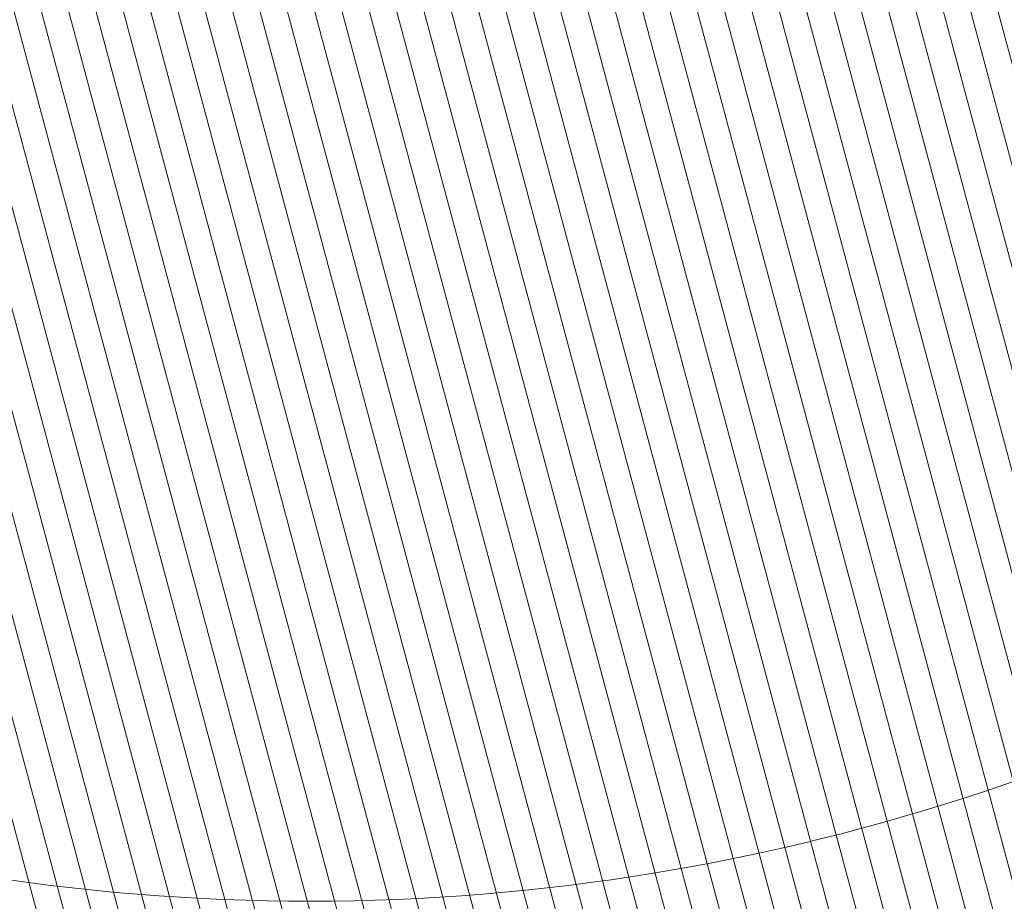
# Model space of a CAD drawing. Header units: millimetres. Extents: x -107151 to 48086, y -42122 to 43779.
# Tile 17 of 38: x -79091 to -76294, y 4220 to 6724. Entities that reach past the tile are written whole.
import ezdxf

# ---------------------------------------------------------------- set-up
doc = ezdxf.new("R2010")
doc.units = ezdxf.units.MM
doc.header["$MEASUREMENT"] = 0
doc.layers.add('06-REP _ DESSIN.ARCHI', color=7, linetype='Continuous')

# ---------------------------------------------------------------- blocks, each defined once
blk = doc.blocks.new('Polyligne_1_1', base_point=(-73388.3, 6694.8))
at = {"layer": '06-REP _ DESSIN.ARCHI', "color": 8, "linetype": 'Continuous', "lineweight": 5, "flags": 128}
blk.add_lwpolyline([(-73388.3, 6694.8, -0.340138), (-80466.6, 4635.1)], format="xyb", dxfattribs=at)

msp = doc.modelspace()

# ---------------------------------------------------------------- hatches: boundary and pattern name
at = {"layer": '06-REP _ DESSIN.ARCHI', "linetype": 'Continuous', "lineweight": 5}
h = msp.add_hatch(dxfattribs=at)
h.set_pattern_fill('Diagonales_0001', color=252, style=0, pattern_type=2)
h.set_pattern_definition([(104.9997, (-79064.295, 5139.94), (72.44453, 19.41107), [])])
h.paths.add_polyline_path([(-81550.766, 13566.783), (-77430.767, 20012.104), (-77006.217, 19763.34), (-76001.621, 21503.36), (-73659.618, 20151.21), (-74197.457, 19173.019), (-70743.889, 17197.355), (-71778.758, 15429.814), (-72175.503, 15662.285), (-73666.908, 13116.988), (-71049.983, 11589.75), (-72010.466, 9950.766), (-71273.442, 9520.854), (-73023.866, 6489.085), (-70797.185, 5188.781), (-71958.72, 3343.217), (-75888.912, -3286.91), (-82427.232, 536.761), (-82006.099, 1387.343), (-87331.405, 4460.821), (-83760.493, 10296.475), (-82923.443, 9806.01), (-81960.237, 11449.852), (-82582.839, 11814.663)])

# ---------------------------------------------------------------- block references
at = {"layer": '06-REP _ DESSIN.ARCHI', "color": 8, "linetype": 'Continuous', "lineweight": 5}
msp.add_blockref('Polyligne_1_1', (-73388.334, 6694.824), dxfattribs=at)

doc.saveas('drawing.dxf')
